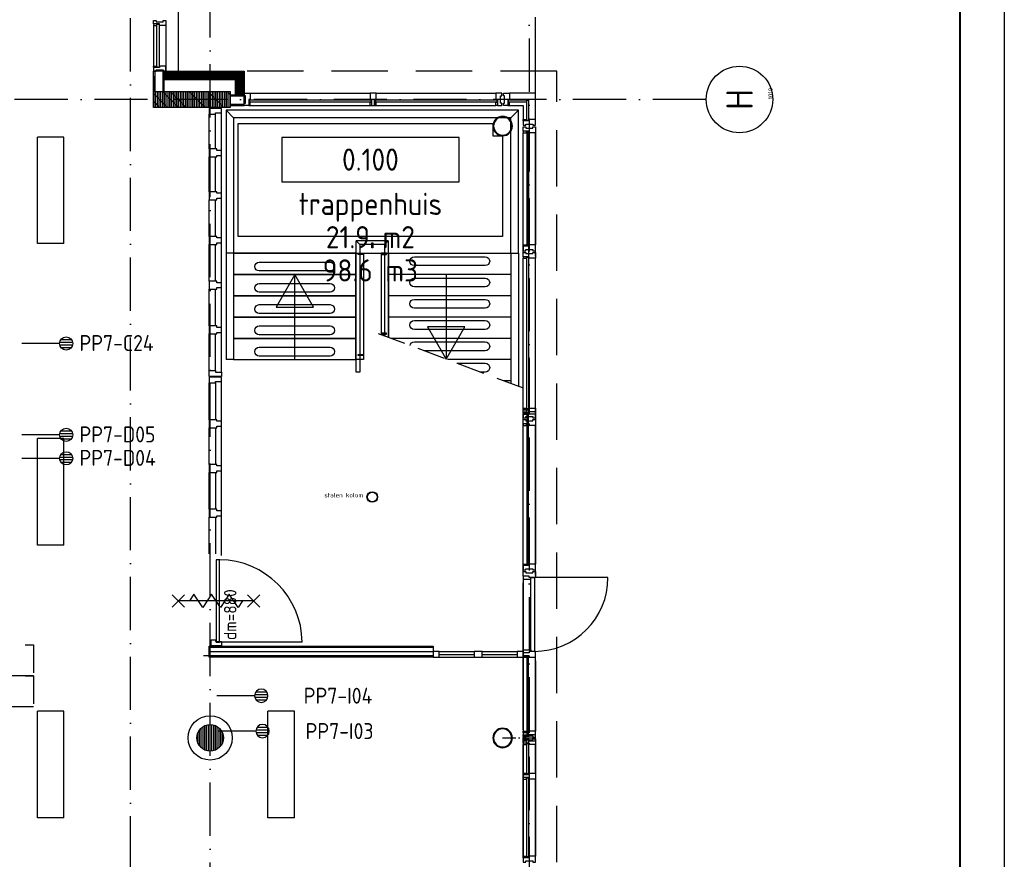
# Model space of a CAD drawing. Header units: millimetres. Extents: x 90707 to 450385, y -1262 to 949019.
# Tile 55 of 60: x 229597 to 240707, y 49239 to 58708. Entities that reach past the tile are written whole.
import ezdxf
from ezdxf.enums import TextEntityAlignment as Align

# ---------------------------------------------------------------- set-up
doc = ezdxf.new("R2010")
doc.units = ezdxf.units.MM
doc.header["$LTSCALE"] = 100
for name, pattern in [('DASHDOT', [9, 6, -1.5, 0, -1.5]), ('HIDDEN', [9.525, 6.35, -3.175]), ('HIDDEN2', [4.7625, 3.175, -1.5875])]:
    doc.linetypes.add(name, pattern=pattern)
doc.layers.get('0').update_dxf_attribs({"linetype": 'CONTINUOUS'})
for name, color, linetype in [('AL$1----_ALGEMEEN', 7, 'CONTINUOUS'), ('AL$1----_MAATVOERING', 7, 'CONTINUOUS'), ('AL$2A---_STEMPEL', 7, 'CONTINUOUS'), ('AL$7----_STRAMIEN', 1, 'DASHDOT'), ('AL$8----_HULPLIJNEN', 2, 'CONTINUOUS'), ('AL21----_BUITENWAND', 4, 'CONTINUOUS'), ('AL22----_BINNENWAND', 7, 'CONTINUOUS'), ('AL24----_TRAPPEN', 7, 'CONTINUOUS'), ('AL28----_KONSTRUKTIE', 3, 'CONTINUOUS'), ('AL29----_BOVENBOUW', 7, 'CONTINUOUS'), ('AL31----_BUITENKOZ', 7, 'CONTINUOUS'), ('AL31----_DRAAIRICHTING', 1, 'CONTINUOUS'), ('AL32----_BINNENKOZ', 7, 'CONTINUOUS'), ('AL32----_DAGMAAT', 1, 'CONTINUOUS'), ('AL65----_BEVEILIGING', 7, 'CONTINUOUS'), ('ALL-----_REFLIJNEN', 8, 'CONTINUOUS'), ('ALN-----_BLOCKNAAM', 2, 'CONTINUOUS'), ('ALXA1---_RASTER50', 12, 'CONTINUOUS'), ('ALXA3---_VOLZWART', 14, 'CONTINUOUS'), ('ALXAB---_PREFABBETON', 1, 'CONTINUOUS'), ('ALXOU---_GLAS', 7, 'CONTINUOUS'), ('ARMATUUR', 8, 'CONTINUOUS'), ('EB6441--_ATTRIB', 2, 'CONTINUOUS'), ('EL6441--_DATACOM', 3, 'CONTINUOUS'), ('GEBOUWLABEL', 4, 'CONTINUOUS'), ('HEKWERKEN', 1, 'CONTINUOUS'), ('INHOUD', 7, 'CONTINUOUS'), ('LIJN025', 10, 'CONTINUOUS'), ('LIJN050', 90, 'CONTINUOUS'), ('OMSCHRIJVING', 7, 'CONTINUOUS'), ('OPPERVLAK', 7, 'CONTINUOUS'), ('TEKST25', 10, 'CONTINUOUS'), ('TEKST35', 50, 'CONTINUOUS'), ('TEKST50', 90, 'CONTINUOUS'), ('TRAPBEKLEDIG', 7, 'CONTINUOUS'), ('VOLGNUMMER', 7, 'CONTINUOUS')]:
    doc.layers.add(name, color=color, linetype=linetype)
doc.styles.add('1_8', font='ISO', dxfattribs={"height": 1.8})
doc.styles.add('ISO', font='ISO.SHX')
doc.styles.add('NORATT', font='iso.shx')
doc.styles.add('ROMAND', font='romand')
doc.styles.get("Standard").update_dxf_attribs({"font": 'iso.shx'})

# ---------------------------------------------------------------- blocks, each defined once
blk = doc.blocks.new('A0-GE')
at = {"layer": 'LIJN025'}
blk.add_lwpolyline([(1500, 841), (1500, 0), (0, 0), (0, 841)], close=True, dxfattribs=at)
at = {"layer": 'LIJN050', "const_width": 0.2}
blk.add_lwpolyline([(1495, 836), (25, 836), (25, 5), (1495, 5)], close=True, dxfattribs=at)
at = {"layer": 'TEKST25', "style": 'ROMAND', "width": 2.899115}
blk.add_attdef('STATUS', text='', height=2.5, dxfattribs=at).set_placement((1454, 71.5), (1493, 71.5), align=Align.FIT)
at = {"layer": 'TEKST25', "style": 'ISO'}
for tag, p in [('E', (1455.25, 66)), ('NAAM-E', (1466.75, 66)), ('DATUM-E', (1485, 66)), ('D', (1455.25, 61)), ('NAAM-D', (1466.75, 61)), ('DATUM-D', (1485, 61)), ('C', (1455.25, 56)), ('NAAM-C', (1466.75, 56)), ('DATUM-C', (1485, 56)), ('B', (1455.25, 51)), ('NAAM-B', (1466.75, 51)), ('DATUM-B', (1485, 51)), ('A', (1455.25, 46)), ('NAAM-A', (1466.75, 46)), ('DATUM-A', (1485, 46))]:
    blk.add_attdef(tag, text='', height=2.5, dxfattribs=at).set_placement(p, align=Align.CENTER)
for tag, p in [('DATUM', (1332.75, 36.25)), ('SCHAAL', (1368, 36.25)), ('GETEKEND', (1398.25, 36.25)), ('GECONTOL.', (1433, 36.25)), ('FORMAAT', (1463.25, 28.25))]:
    blk.add_attdef(tag, p, '', height=2.5, dxfattribs=at)
at = {"layer": 'TEKST35', "style": 'ISO'}
for tag, p in [('PROJECT', (1334.5, 72.5)), ('PLAATS', (1334.5, 63.5)), ('INSTALLATIE-REGEL1', (1334.5, 52.5)), ('INSTALLATIE-REGEL2', (1334.5, 43.5))]:
    blk.add_attdef(tag, p, '', height=4, dxfattribs=at)
blk.add_attdef('PROJ.NR.', text='', height=4, dxfattribs=at).set_placement((1481, 23), align=Align.CENTER)
at = {"layer": 'TEKST50', "style": 'ISO'}
blk.add_attdef('FILE-NAAM', text='', height=5, dxfattribs=at).set_placement((1473.5, 7.5), align=Align.CENTER)
blk = doc.blocks.new('ES4X2')
for p, q in [((-0.45, 1.4), (-0.45, 2.6)), ((-0.15, 1.27), (-0.15, 2.73)), ((0.15, 1.27), (0.15, 2.73)), ((0.45, 1.4), (0.45, 2.6)), ((0, 1.25), (0, -3))]:
    blk.add_line(p, q)
blk.add_circle((0, 2), 0.75)
at = {"style": '1_8', "flags": 8}
for tag, p in [('NUMMER', (1.25, 3.5)), ('CODE', (-1.25, 3.5))]:
    blk.add_attdef(tag, text='', height=1.8, rotation=90, dxfattribs=at).set_placement(p, align=Align.MIDDLE_LEFT)
blk.add_attdef('M_CODE', text='', height=1.8, dxfattribs=at).set_placement((0, 0), align=Align.MIDDLE_CENTER)
blk = doc.blocks.new('1010')
at = {"layer": 'AL$7----_STRAMIEN', "color": 7, "linetype": 'Continuous'}
blk.add_circle((0, 750), 750, dxfattribs=at)
at = {"layer": 'AL$7----_STRAMIEN', "color": 3, "linetype": 'Continuous'}
blk.add_attdef('STR-NAAM', text='', height=600, rotation=360, dxfattribs=at).set_placement((0, 750), align=Align.MIDDLE)
at = {"layer": 'ALN-----_BLOCKNAAM', "linetype": 'Continuous'}
blk.add_text('1010', height=100, dxfattribs=at).set_placement((0, 0))
blk = doc.blocks.new('GEBOUWLABEL')
at = {"layer": 'VOLGNUMMER'}
blk.add_lwpolyline([(-4, -1), (4, -1), (4, 1), (-4, 1)], close=True, dxfattribs=at)
at = {"color": 0, "linetype": 'ByBlock', "flags": 1}
for tag, p in [('OPPERVLAKTESOORT', (0.5, 8)), ('TERREIN', (0.5, 6.5)), ('GEBOUW', (0.5, 5)), ('GEBRUIKSFUNCTIE', (0.5, 3.5)), ('BOUWLAAG', (0.5, 2)), ('HOOGTE', (0, -6.5)), ('RUIMTEFUNCTIE', (0, -8))]:
    blk.add_attdef(tag, text='', height=1, dxfattribs=at).set_placement(p, align=Align.MIDDLE_CENTER)
at = {"layer": 'INHOUD', "color": 0, "linetype": 'ByBlock'}
blk.add_attdef('INHOUD', text='', height=1, dxfattribs=at).set_placement((0, -5), align=Align.MIDDLE_CENTER)
at = {"layer": 'OMSCHRIJVING', "color": 0, "linetype": 'ByBlock'}
blk.add_attdef('OMSCHRIJVING', text='', height=1, dxfattribs=at).set_placement((0, -2), align=Align.MIDDLE_CENTER)
at = {"layer": 'OPPERVLAK', "color": 0, "linetype": 'ByBlock'}
blk.add_attdef('OPPERVLAK', text='', height=1, dxfattribs=at).set_placement((0, -3.5), align=Align.MIDDLE_CENTER)
at = {"layer": 'VOLGNUMMER', "color": 0, "linetype": 'ByBlock'}
blk.add_attdef('VOLGNUMMER', text='', height=1, dxfattribs=at).set_placement((0, 0), align=Align.MIDDLE_CENTER)
blk = doc.blocks.new('BU11467H01')
at = {"linetype": 'Continuous'}
blk.add_lwpolyline([(0, 114), (67, 114), (67, 67), (50, 67), (50, 0), (0, 0)], close=True, dxfattribs=at)
blk = doc.blocks.new('A$Cca306792')
at = {"layer": 'ALXA1---_RASTER50'}
h = blk.add_hatch(dxfattribs=at)
h.set_pattern_fill('RASTER50', color=8, scale=100, angle=90, style=0)
h.set_pattern_definition([(90, (-91089.531, 1203.591), (-20, 1e-15), [])])
h.paths.add_polyline_path([(139988, 59160), (140853, 59160), (140853, 58980), (139988, 58980)])
at = {"layer": 'ALXAB---_PREFABBETON'}
h = blk.add_hatch(dxfattribs=at)
h.set_pattern_fill('PREFBET', color=8, angle=90, style=0)
h.set_pattern_definition([(135, (-91089.53, 1203.59), (-106.06602, -106.06602), [])])
h.paths.add_polyline_path([(139988, 59160), (140853, 59160), (140853, 58980), (139988, 58980)])
at = {"layer": 'AL$1----_ALGEMEEN', "color": 8}
for p, q in [((140892, 58864), (140807, 58949)), ((143928, 58660), (143928, 57523))]:
    blk.add_line(p, q, dxfattribs=at)
blk.add_lwpolyline([(140944, 58800), (143819, 58800), (143819, 58660), (143928, 58660), (143928, 57523), (140944, 57523), (140944, 58800)], close=True, dxfattribs=at)
for points in [[(142263, 57096), (142272, 57096)], [(142263, 57096), (142272, 57096)], [(142263, 56856), (142272, 56856)], [(142263, 56856), (142272, 56856)], [(142263, 56616), (142272, 56616)], [(142263, 56616), (142272, 56616)]]:
    blk.add_lwpolyline(points, dxfattribs=at)
at = {"layer": 'AL$1----_ALGEMEEN', "color": 8, "linetype": 'HIDDEN2'}
for points in [[(136634, 52571), (136634, 52921), (138634, 52921), (138634, 52571)], [(136634, 52221), (136634, 52571), (138634, 52571), (138634, 52221)]]:
    blk.add_lwpolyline(points, close=True, dxfattribs=at)
at = {"layer": 'AL$1----_MAATVOERING', "color": 8}
for p, q in [((141013, 59120), (140853, 59120)), ((141027, 59110), (140853, 59110))]:
    blk.add_line(p, q, dxfattribs=at)
at = {"layer": 'AL$2A---_STEMPEL', "color": 8}
blk.add_line((140108, 59160), (140108, 59390), dxfattribs=at)
blk.add_lwpolyline([(139988, 59160), (139988, 59390), (140003, 59390), (140003, 59160)], close=True, dxfattribs=at)
at = {"layer": 'AL$7----_STRAMIEN', "color": 1}
blk.add_line((144228, 78659), (144228, 39965), dxfattribs=at)
for points in [[(139728, 41385), (139728, 78659)], [(140628, 39965), (140628, 78659)], [(146222, 59070), (2867, 59070)]]:
    blk.add_lwpolyline(points, dxfattribs=at)
at = {"layer": 'AL$8----_HULPLIJNEN', "color": 8}
blk.add_line((144298, 59140), (144298, 60000), dxfattribs=at)
at = {"layer": 'AL$8----_HULPLIJNEN', "color": 8, "linetype": 'DASHDOT', "ltscale": 0.25}
blk.add_line((143928, 51870), (144296, 51870), dxfattribs=at)
at = {"layer": 'AL21----_BUITENWAND', "color": 8}
for p, q in [((140268, 77010), (140268, 59390)), ((140268, 77010), (140268, 59390)), ((140127, 59390), (141013, 59390)), ((140127, 59290), (140127, 59390)), ((141013, 59390), (141013, 59140)), ((140913, 59290), (140127, 59290))]:
    blk.add_line(p, q, dxfattribs=at)
at = {"layer": 'AL21----_BUITENWAND', "color": 8, "linetype": 'HIDDEN'}
for p, q in [((144538, 59390), (141013, 59390)), ((144538, 50470), (144538, 59390))]:
    blk.add_line(p, q, dxfattribs=at)
at = {"layer": 'AL21----_BUITENWAND', "color": 8}
blk.add_lwpolyline([(140108, 59390), (141013, 59390), (141013, 59120), (140913, 59120), (140913, 59290), (140108, 59290)], close=True, dxfattribs=at)
at = {"layer": 'AL22----_BINNENWAND', "color": 8}
blk.add_lwpolyline([(143145, 52779), (140618, 52779), (140618, 52904), (143145, 52904)], close=True, dxfattribs=at)
at = {"layer": 'AL22----_BINNENWAND', "color": 8, "linetype": 'Continuous'}
for points in [[(143145, 52889), (140618, 52889)], [(143145, 52794), (140618, 52794)]]:
    blk.add_lwpolyline(points, dxfattribs=at)
at = {"layer": 'AL24----_TRAPPEN', "color": 8}
for p, q in [((140892, 58864), (140807, 58949)), ((144107, 58949), (144022, 58864)), ((140892, 57336), (140807, 57336)), ((142357, 57336), (142357, 56136)), ((142557, 57336), (142557, 56417)), ((142557, 57336), (142557, 56417)), ((142642, 57336), (142642, 56384)), ((142642, 57336), (142642, 56384)), ((144022, 57336), (144107, 57336)), ((144022, 57336), (144022, 55866)), ((144107, 57336), (144107, 55834)), ((144022, 57096), (142642, 57096)), ((144022, 56856), (142642, 56856)), ((144022, 56616), (142642, 56616)), ((144022, 56376), (142666, 56376)), ((140892, 56136), (140807, 56136)), ((144022, 56136), (143305, 56136)), ((144022, 55896), (143943, 55896))]:
    blk.add_line(p, q, dxfattribs=at)
for points in [[(144107, 57336), (144107, 58949), (140807, 58949), (140807, 56136)], [(143923, 57523), (142531, 57523)], [(141582, 56136), (141582, 57095)], [(143291, 57096), (143291, 56141)], [(142263, 56136), (142272, 56136)], [(142357, 56136), (142272, 56136)]]:
    blk.add_lwpolyline(points, dxfattribs=at)
for points in [[(144022, 58864), (140892, 58864), (140892, 57336), (144022, 57336)], [(140892, 57096), (142272, 57096), (142272, 57336), (140892, 57336)], [(140892, 56856), (142272, 56856), (142272, 57096), (140892, 57096)], [(141582, 57095), (141371, 56729), (141794, 56729)], [(140892, 56616), (142272, 56616), (142272, 56856), (140892, 56856)], [(140892, 56376), (142272, 56376), (142272, 56616), (140892, 56616)], [(143291, 56141), (143503, 56507), (143080, 56507)], [(140892, 56136), (142272, 56136), (142272, 56376), (140892, 56376)]]:
    blk.add_lwpolyline(points, close=True, dxfattribs=at)
at = {"layer": 'AL28----_KONSTRUKTIE', "color": 8, "linetype": 'Continuous'}
for p, q in [((139988, 59160), (140853, 59160)), ((139988, 58980), (139988, 59160)), ((140853, 58980), (139988, 58980))]:
    blk.add_line(p, q, dxfattribs=at)
blk.add_lwpolyline([(139988, 59160), (140853, 59160), (140853, 58980), (139988, 58980)], close=True, dxfattribs=at)
at = {"layer": 'AL28----_KONSTRUKTIE', "color": 8}
for points in [[(144038, 58770, 1), (143819, 58770, 1)], [(144030, 58770, 1), (143827, 58770, 1)]]:
    blk.add_lwpolyline(points, format="xyb", close=True, dxfattribs=at)
for radius in [60, 55]:
    blk.add_circle((142457, 54587), radius, dxfattribs=at)
for radius, start, end in [(110, 0, 180), (102, 0, 180), (110, 180, 0), (102, 180, 0)]:
    blk.add_arc((143928, 51870), radius, start, end, dxfattribs=at)
at = {"layer": 'AL29----_BOVENBOUW', "color": 8, "linetype": 'HIDDEN2'}
blk.add_line((144162, 55813), (142518, 56432), dxfattribs=at)
at = {"layer": 'AL31----_BUITENKOZ', "color": 8, "linetype": 'Continuous'}
for p, q in [((139988, 59922), (139988, 59961)), ((139988, 59961), (139994, 59961)), ((140055, 59922), (139988, 59922)), ((139993, 59917), (139988, 59917)), ((139988, 59917), (139988, 59905)), ((139988, 59905), (140025, 59905)), ((140025, 59922), (139993, 59922)), ((139993, 59922), (139993, 59917)), ((139994, 59961), (140008, 59961)), ((140008, 59961), (140008, 59961)), ((140008, 59961), (140018, 59961)), ((140018, 59961), (140018, 59947)), ((140018, 59947), (140098, 59947)), ((140025, 59905), (140025, 59922)), ((140055, 59905), (140055, 59922)), ((140108, 59905), (140055, 59905)), ((140098, 59947), (140098, 59961)), ((140098, 59961), (140107, 59961)), ((140107, 59961), (140107, 59961)), ((140107, 59961), (140121, 59961)), ((140116, 59905), (140108, 59905)), ((140120, 59905), (140116, 59905)), ((140127, 59905), (140120, 59905)), ((140121, 59961), (140127, 59961)), ((140127, 59961), (140127, 59942)), ((140127, 59942), (140127, 59905)), ((143937, 59134), (143937, 59140)), ((143937, 59140), (143956, 59140)), ((143937, 59120), (143937, 59134)), ((143937, 59110), (143937, 59120)), ((143937, 59120), (143937, 59120)), ((143951, 59110), (143937, 59110)), ((143951, 59030), (143951, 59110)), ((143956, 59140), (144004, 59140)), ((144004, 59140), (144004, 59133)), ((144004, 59133), (144004, 59129)), ((144004, 59129), (144004, 59121)), ((144004, 59121), (144004, 59068)), ((143937, 59021), (143937, 59030)), ((143937, 59030), (143951, 59030)), ((143937, 59007), (143937, 59021)), ((143937, 59021), (143937, 59021)), ((143937, 59001), (143937, 59007)), ((143987, 59001), (143937, 59001)), ((144004, 59068), (143987, 59068)), ((143987, 59068), (143987, 59001)), ((144004, 59039), (143987, 59039)), ((143987, 59039), (143987, 59001)), ((143987, 59001), (144004, 59001)), ((144004, 59001), (144004, 59039)), ((144159, 58846), (144197, 58846)), ((144159, 58829), (144159, 58846)), ((144197, 58829), (144159, 58829)), ((144159, 58829), (144159, 58779)), ((144226, 58829), (144159, 58829)), ((144159, 58779), (144165, 58779)), ((144165, 58779), (144179, 58779)), ((144179, 58779), (144179, 58779)), ((144179, 58779), (144189, 58779)), ((144189, 58779), (144189, 58793)), ((144189, 58793), (144269, 58793)), ((144197, 58846), (144197, 58829)), ((144279, 58846), (144226, 58846)), ((144226, 58846), (144226, 58829)), ((144269, 58793), (144269, 58779)), ((144269, 58779), (144278, 58779)), ((144278, 58779), (144278, 58779)), ((144278, 58779), (144292, 58779)), ((144287, 58846), (144279, 58846)), ((144291, 58846), (144287, 58846)), ((144298, 58846), (144291, 58846)), ((144292, 58779), (144298, 58779)), ((144298, 58798), (144298, 58846)), ((144298, 58779), (144298, 58798))]:
    blk.add_line(p, q, dxfattribs=at)
at = {"layer": 'AL31----_BUITENKOZ', "color": 8}
for p, q in [((139988, 59905), (139988, 59390)), ((140127, 59905), (140127, 59390)), ((139988, 59334), (139988, 59160)), ((139988, 59160), (140127, 59160)), ((140853, 59140), (140853, 59001)), ((140853, 59121), (141013, 59121)), ((140853, 59111), (141013, 59111)), ((141013, 59110), (141013, 59140)), ((141013, 59140), (141080, 59140)), ((141013, 59001), (141013, 59140)), ((141027, 59110), (141013, 59110)), ((141027, 59030), (141027, 59110)), ((141080, 59140), (141080, 59068)), ((143919, 59140), (143852, 59140)), ((143852, 59140), (143852, 59068)), ((143905, 59030), (143905, 59110)), ((143905, 59110), (143919, 59110)), ((143919, 59110), (143919, 59140)), ((144298, 59140), (144004, 59140)), ((144298, 58846), (144298, 59140)), ((140853, 59016), (141013, 59016)), ((140853, 59001), (141013, 59001)), ((141013, 59001), (141013, 59030)), ((141013, 59030), (141027, 59030)), ((141063, 59001), (141013, 59001)), ((141080, 59068), (141063, 59068)), ((141063, 59068), (141063, 59039)), ((141080, 59068), (141063, 59068)), ((141063, 59068), (141063, 59001)), ((141063, 59039), (141080, 59039)), ((141063, 59039), (141063, 59001)), ((141080, 59039), (141063, 59039)), ((141063, 59001), (141080, 59001)), ((141067, 59043), (141067, 59064)), ((141067, 59064), (141080, 59064)), ((141080, 59043), (141067, 59043)), ((141080, 59064), (141080, 59068)), ((141080, 59039), (141080, 59043)), ((141080, 59001), (141080, 59039)), ((143852, 59068), (143869, 59068)), ((143852, 59064), (143852, 59068)), ((143852, 59068), (143869, 59068)), ((143865, 59064), (143852, 59064)), ((143852, 59039), (143852, 59043)), ((143852, 59043), (143865, 59043)), ((143852, 59001), (143852, 59039)), ((143852, 59039), (143869, 59039)), ((143869, 59039), (143852, 59039)), ((143869, 59001), (143852, 59001)), ((143865, 59043), (143865, 59064)), ((143869, 59068), (143869, 59001)), ((143869, 59068), (143869, 59039)), ((143869, 59039), (143869, 59001)), ((143869, 59001), (143919, 59001)), ((143919, 59030), (143905, 59030)), ((143919, 59001), (143919, 59030)), ((144004, 59001), (144159, 59001)), ((144159, 59001), (144159, 58846)), ((144159, 58711), (144159, 58761)), ((144159, 58761), (144189, 58761)), ((144197, 58711), (144159, 58711)), ((144159, 58711), (144159, 58694)), ((144226, 58711), (144159, 58711)), ((144159, 57303), (144159, 58694)), ((144159, 58694), (144197, 58694)), ((144189, 58761), (144189, 58747)), ((144189, 58747), (144269, 58747)), ((144197, 58694), (144197, 58711)), ((144226, 58711), (144197, 58711)), ((144197, 58711), (144197, 58694)), ((144197, 58694), (144201, 58694)), ((144201, 58694), (144201, 58707)), ((144201, 58707), (144222, 58707)), ((144222, 58707), (144222, 58694)), ((144222, 58694), (144226, 58694)), ((144226, 58694), (144226, 58711)), ((144226, 58694), (144226, 58711)), ((144298, 58694), (144226, 58694)), ((144269, 58747), (144269, 58761)), ((144269, 58761), (144298, 58761)), ((144298, 58761), (144298, 58694)), ((144159, 55529), (144159, 57253)), ((144159, 55529), (144159, 55546)), ((144159, 55546), (144197, 55546)), ((144226, 55529), (144159, 55529)), ((144159, 55529), (144159, 55479)), ((144197, 55529), (144159, 55529)), ((144159, 55479), (144189, 55479)), ((144159, 55411), (144159, 55461)), ((144159, 55461), (144189, 55461)), ((144189, 55479), (144189, 55493)), ((144189, 55493), (144269, 55493)), ((144189, 55461), (144189, 55447)), ((144189, 55447), (144269, 55447)), ((144197, 55546), (144201, 55546)), ((144197, 55529), (144197, 55546)), ((144197, 55546), (144197, 55529)), ((144226, 55529), (144197, 55529)), ((144201, 55546), (144201, 55533)), ((144201, 55533), (144222, 55533)), ((144222, 55533), (144222, 55546)), ((144222, 55546), (144226, 55546)), ((144226, 55546), (144226, 55529)), ((144298, 55546), (144226, 55546)), ((144226, 55546), (144226, 55529)), ((144269, 55493), (144269, 55479)), ((144269, 55479), (144298, 55479)), ((144269, 55447), (144269, 55461)), ((144269, 55461), (144298, 55461)), ((144298, 55479), (144298, 55546)), ((144298, 55461), (144298, 55394)), ((144226, 55411), (144159, 55411)), ((144197, 55411), (144159, 55411)), ((144159, 55411), (144159, 55394)), ((144159, 53703), (144159, 55394)), ((144159, 55394), (144197, 55394)), ((144226, 55411), (144197, 55411)), ((144197, 55411), (144197, 55394)), ((144197, 55394), (144197, 55411)), ((144197, 55394), (144201, 55394)), ((144201, 55394), (144201, 55407)), ((144201, 55407), (144222, 55407)), ((144222, 55407), (144222, 55394)), ((144222, 55394), (144226, 55394)), ((144226, 55394), (144226, 55411)), ((144226, 55394), (144226, 55411)), ((144298, 55394), (144226, 55394)), ((144159, 51963), (144159, 53619)), ((144159, 51929), (144159, 51946)), ((144159, 51946), (144197, 51946)), ((144226, 51929), (144159, 51929)), ((144159, 51929), (144159, 51879)), ((144197, 51929), (144159, 51929)), ((144189, 51879), (144189, 51893)), ((144189, 51893), (144269, 51893)), ((144197, 51946), (144201, 51946)), ((144197, 51929), (144197, 51946)), ((144197, 51946), (144197, 51929)), ((144226, 51929), (144197, 51929)), ((144201, 51946), (144201, 51933)), ((144201, 51933), (144222, 51933)), ((144222, 51933), (144222, 51946)), ((144222, 51946), (144226, 51946)), ((144226, 51946), (144226, 51929)), ((144298, 51946), (144226, 51946)), ((144226, 51946), (144226, 51929)), ((144269, 51893), (144269, 51879)), ((144298, 51879), (144298, 51946)), ((144159, 51879), (144189, 51879)), ((144159, 51811), (144159, 51861)), ((144159, 51861), (144189, 51861)), ((144226, 51811), (144159, 51811)), ((144197, 51811), (144159, 51811)), ((144159, 51811), (144159, 51794)), ((144159, 51794), (144197, 51794)), ((144159, 51473), (144159, 51794)), ((144189, 51861), (144189, 51847)), ((144189, 51847), (144269, 51847)), ((144226, 51811), (144197, 51811)), ((144197, 51811), (144197, 51794)), ((144197, 51794), (144197, 51811)), ((144197, 51794), (144201, 51794)), ((144201, 51794), (144201, 51807)), ((144201, 51807), (144222, 51807)), ((144222, 51807), (144222, 51794)), ((144222, 51794), (144226, 51794)), ((144226, 51794), (144226, 51811)), ((144226, 51794), (144226, 51811)), ((144298, 51794), (144226, 51794)), ((144269, 51879), (144298, 51879)), ((144269, 51847), (144269, 51861)), ((144269, 51861), (144298, 51861)), ((144298, 51861), (144298, 51794)), ((144159, 51456), (144159, 51473)), ((144159, 51473), (144197, 51473)), ((144159, 51423), (144159, 51456)), ((144159, 51456), (144226, 51456)), ((144197, 51456), (144159, 51456)), ((144197, 51473), (144201, 51473)), ((144197, 51456), (144197, 51473)), ((144197, 51473), (144197, 51456)), ((144226, 51456), (144197, 51456)), ((144201, 51473), (144201, 51460)), ((144201, 51460), (144222, 51460)), ((144222, 51460), (144222, 51473)), ((144222, 51473), (144226, 51473)), ((144226, 51473), (144226, 51456)), ((144226, 51456), (144226, 51473)), ((144226, 51473), (144298, 51473)), ((144298, 51473), (144298, 51406)), ((144226, 51423), (144159, 51423)), ((144159, 50519), (144159, 51423)), ((144197, 51423), (144159, 51423)), ((144159, 51423), (144159, 51406)), ((144159, 51406), (144197, 51406)), ((144226, 51423), (144197, 51423)), ((144197, 51423), (144197, 51406)), ((144197, 51406), (144197, 51423)), ((144197, 51406), (144201, 51406)), ((144201, 51406), (144201, 51419)), ((144201, 51419), (144222, 51419)), ((144222, 51419), (144222, 51406)), ((144222, 51406), (144226, 51406)), ((144226, 51406), (144226, 51423)), ((144226, 51406), (144226, 51423)), ((144298, 51406), (144226, 51406)), ((144159, 50519), (144159, 50536)), ((144159, 50536), (144197, 50536)), ((144226, 50519), (144159, 50519)), ((144159, 50519), (144159, 50469)), ((144197, 50519), (144159, 50519)), ((144197, 50536), (144201, 50536)), ((144197, 50519), (144197, 50536)), ((144197, 50536), (144197, 50519)), ((144226, 50519), (144197, 50519)), ((144201, 50536), (144201, 50523)), ((144201, 50523), (144222, 50523)), ((144222, 50523), (144222, 50536)), ((144222, 50536), (144226, 50536)), ((144226, 50536), (144226, 50519)), ((144298, 50536), (144226, 50536)), ((144226, 50536), (144226, 50519)), ((144298, 50469), (144298, 50536))]:
    blk.add_line(p, q, dxfattribs=at)
at = {"layer": 'AL31----_BUITENKOZ', "color": 8, "linetype": 'Continuous'}
for points in [[(139988, 59922), (139988, 59961), (139994, 59961), (140008, 59961), (140008, 59961), (140018, 59961), (140018, 59947), (140098, 59947), (140098, 59961), (140107, 59961), (140107, 59961), (140121, 59961), (140127, 59961), (140127, 59942), (140127, 59905), (140120, 59905), (140116, 59905), (140108, 59905), (140055, 59905), (140055, 59922)], [(140025, 59922), (139993, 59922), (139993, 59917), (139988, 59917), (139988, 59905), (140025, 59905)], [(140025, 59429), (139993, 59429), (139993, 59434), (139988, 59434), (139988, 59446), (140025, 59446)], [(139988, 59429), (139988, 59390), (139994, 59390), (140008, 59390), (140008, 59390), (140018, 59390), (140018, 59404), (140098, 59404), (140098, 59390), (140107, 59390), (140107, 59390), (140121, 59390), (140127, 59390), (140127, 59409), (140127, 59446), (140120, 59446), (140116, 59446), (140108, 59446), (140055, 59446), (140055, 59429)], [(140735, 53880), (140694, 53880), (140694, 52950), (140735, 52950)]]:
    blk.add_lwpolyline(points, close=True, dxfattribs=at)
at = {"layer": 'AL31----_BUITENKOZ', "color": 8}
for points in [[(139988, 59905), (139988, 59446)], [(140127, 59905), (140127, 59446)], [(140127, 59390), (140127, 59390), (139988, 59390)], [(140003, 59390), (140003, 59160), (140098, 59160), (140098, 59390)], [(141080, 59140), (142433, 59140)], [(142500, 59140), (143852, 59140)], [(141063, 59001), (142450, 59001)], [(142500, 59001), (143852, 59001)], [(144159, 57431), (144159, 58694)], [(144298, 57303), (144298, 58694)], [(144298, 58694), (144298, 57431)], [(144159, 55588), (144159, 57279)], [(144298, 55588), (144298, 57279)], [(144298, 55546), (144298, 57236)], [(144159, 53831), (144159, 55521)], [(144298, 55521), (144298, 53831)], [(144298, 53703), (144298, 55394)], [(144159, 53662), (144159, 51903)], [(144298, 51903), (144298, 52779)], [(144298, 52739), (144298, 51946)], [(144159, 51836), (144159, 50537)], [(144298, 51836), (144298, 50537)], [(144298, 51473), (144298, 51794)], [(144298, 50536), (144298, 51406)]]:
    blk.add_lwpolyline(points, dxfattribs=at)
for points in [[(142433, 59140), (142433, 59068), (142450, 59068), (142450, 59001), (142483, 59001), (142483, 59068), (142500, 59068), (142500, 59140)], [(142433, 59039), (142433, 59043), (142446, 59043), (142446, 59064), (142433, 59064), (142433, 59068), (142450, 59068), (142450, 59039)], [(142450, 59039), (142450, 59001), (142433, 59001), (142433, 59039)], [(142500, 59039), (142500, 59043), (142487, 59043), (142487, 59064), (142500, 59064), (142500, 59068), (142483, 59068), (142483, 59039)], [(142483, 59039), (142483, 59001), (142500, 59001), (142500, 59039)], [(144226, 57431), (144226, 57414), (144159, 57414), (144159, 57364), (144189, 57364), (144189, 57378), (144269, 57378), (144269, 57364), (144298, 57364), (144298, 57431)], [(144197, 57414), (144159, 57414), (144159, 57431), (144197, 57431)], [(144226, 57279), (144226, 57296), (144159, 57296), (144159, 57346), (144189, 57346), (144189, 57332), (144269, 57332), (144269, 57346), (144298, 57346), (144298, 57279)], [(144197, 57431), (144201, 57431), (144201, 57418), (144222, 57418), (144222, 57431), (144226, 57431), (144226, 57414), (144197, 57414)], [(144197, 57296), (144159, 57296), (144159, 57279), (144197, 57279)], [(144197, 57279), (144201, 57279), (144201, 57292), (144222, 57292), (144222, 57279), (144226, 57279), (144226, 57296), (144197, 57296)], [(144197, 55571), (144159, 55571), (144159, 55588), (144197, 55588)], [(144298, 55521), (144226, 55521), (144226, 55538), (144159, 55538), (144159, 55571), (144226, 55571), (144226, 55588), (144298, 55588)], [(144197, 55588), (144201, 55588), (144201, 55575), (144222, 55575), (144222, 55588), (144226, 55588), (144226, 55571), (144197, 55571)], [(144197, 55538), (144159, 55538), (144159, 55521), (144197, 55521)], [(144197, 55521), (144201, 55521), (144201, 55534), (144222, 55534), (144222, 55521), (144226, 55521), (144226, 55538), (144197, 55538)], [(144226, 53831), (144226, 53814), (144159, 53814), (144159, 53764), (144189, 53764), (144189, 53778), (144269, 53778), (144269, 53764), (144298, 53764), (144298, 53831)], [(144197, 53814), (144159, 53814), (144159, 53831), (144197, 53831)], [(144197, 53831), (144201, 53831), (144201, 53818), (144222, 53818), (144222, 53831), (144226, 53831), (144226, 53814), (144197, 53814)], [(144226, 53679), (144226, 53696), (144159, 53696), (144159, 53746), (144189, 53746), (144189, 53732), (144269, 53732), (144269, 53746), (144298, 53746), (144298, 53679)], [(144159, 53696), (144159, 53662), (144247, 53662), (144247, 53679), (144226, 53679), (144226, 53696)], [(144247, 53679), (144287, 53679), (144287, 52846), (144247, 52846)], [(144159, 52829), (144159, 52863), (144247, 52863), (144247, 52846), (144226, 52846), (144226, 52829)], [(144298, 52846), (144226, 52846), (144226, 52829), (144159, 52829), (144159, 52796), (144226, 52796), (144226, 52779), (144298, 52779)], [(144197, 52796), (144159, 52796), (144159, 52779), (144197, 52779)], [(144197, 52779), (144201, 52779), (144201, 52792), (144222, 52792), (144222, 52779), (144226, 52779), (144226, 52796), (144197, 52796)], [(144226, 50537), (144226, 50520), (144159, 50520), (144159, 50470), (144189, 50470), (144189, 50484), (144269, 50484), (144269, 50470), (144298, 50470), (144298, 50537)], [(144197, 50520), (144159, 50520), (144159, 50537), (144197, 50537)], [(144197, 50537), (144201, 50537), (144201, 50524), (144222, 50524), (144222, 50537), (144226, 50537), (144226, 50520), (144197, 50520)], [(144197, 50536), (144201, 50536), (144201, 50523), (144222, 50523), (144222, 50536), (144226, 50536), (144226, 50519), (144197, 50519)]]:
    blk.add_lwpolyline(points, close=True, dxfattribs=at)
at = {"layer": 'AL31----_DRAAIRICHTING', "color": 8}
for p, q in [((141665, 52950), (140735, 52950)), ((140568, 51732), (140568, 52007)), ((140588, 51725), (140588, 52014)), ((140608, 51721), (140608, 52018)), ((140628, 51720), (140628, 52020)), ((140648, 51721), (140648, 52018)), ((140668, 51725), (140668, 52014)), ((140688, 51732), (140688, 52007)), ((140488, 51816), (140488, 51923)), ((140508, 51780), (140508, 51960)), ((140528, 51758), (140528, 51981)), ((140548, 51743), (140548, 51996)), ((140708, 51743), (140708, 51996)), ((140728, 51758), (140728, 51981)), ((140748, 51780), (140748, 51960)), ((140768, 51816), (140768, 51923)), ((144159, 51886), (144159, 51903)), ((144159, 51903), (144197, 51903)), ((144197, 51903), (144201, 51903)), ((144197, 51886), (144197, 51903)), ((144197, 51903), (144197, 51886)), ((144201, 51903), (144201, 51890)), ((144201, 51890), (144222, 51890)), ((144222, 51890), (144222, 51903)), ((144222, 51903), (144226, 51903)), ((144226, 51903), (144226, 51886)), ((144298, 51903), (144226, 51903)), ((144226, 51903), (144226, 51886)), ((144298, 51836), (144298, 51903)), ((144197, 51886), (144159, 51886)), ((144226, 51886), (144159, 51886)), ((144159, 51886), (144159, 51853)), ((144159, 51853), (144226, 51853)), ((144197, 51853), (144159, 51853)), ((144159, 51853), (144159, 51836)), ((144159, 51836), (144197, 51836)), ((144226, 51886), (144197, 51886)), ((144226, 51853), (144197, 51853)), ((144197, 51853), (144197, 51836)), ((144197, 51836), (144197, 51853)), ((144197, 51836), (144201, 51836)), ((144201, 51460), (144201, 51849)), ((144201, 51849), (144222, 51849)), ((144201, 51836), (144201, 51849)), ((144201, 51849), (144222, 51849)), ((144222, 51849), (144222, 51460)), ((144222, 51849), (144222, 51836)), ((144222, 51836), (144226, 51836)), ((144226, 51853), (144226, 51836)), ((144226, 51836), (144226, 51853)), ((144226, 51836), (144298, 51836)), ((144159, 51456), (144159, 51473)), ((144159, 51473), (144197, 51473)), ((144159, 51423), (144159, 51456)), ((144159, 51456), (144226, 51456)), ((144197, 51456), (144159, 51456)), ((144197, 51473), (144201, 51473)), ((144197, 51456), (144197, 51473)), ((144197, 51473), (144197, 51456)), ((144226, 51456), (144197, 51456)), ((144201, 51473), (144201, 51460)), ((144201, 51460), (144222, 51460)), ((144222, 51460), (144201, 51460)), ((144222, 51460), (144222, 51473)), ((144222, 51473), (144226, 51473)), ((144226, 51456), (144226, 51473)), ((144226, 51473), (144298, 51473)), ((144226, 51473), (144226, 51456)), ((144298, 51473), (144298, 51406)), ((144197, 51423), (144159, 51423)), ((144159, 51423), (144159, 51406)), ((144226, 51423), (144159, 51423)), ((144159, 51406), (144197, 51406)), ((144197, 51406), (144197, 51423)), ((144226, 51423), (144197, 51423)), ((144197, 51423), (144197, 51406)), ((144197, 51406), (144201, 51406)), ((144201, 51406), (144201, 51419)), ((144201, 51419), (144222, 51419)), ((144222, 51419), (144222, 51406)), ((144222, 51406), (144226, 51406)), ((144226, 51406), (144226, 51423)), ((144226, 51406), (144226, 51423)), ((144298, 51406), (144226, 51406))]:
    blk.add_line(p, q, dxfattribs=at)
blk.add_lwpolyline([(144287, 52846, 0.413528), (145117, 53679), (144287, 53679)], format="xyb", close=True, dxfattribs=at)
for radius in [250, 150]:
    blk.add_circle((140628, 51870), radius, dxfattribs=at)
for centre, radius, start, end in [((140727, 52941), 939, 0.538, 89.462), ((143928, 51870), 110, 0, 180), ((143928, 51870), 102, 0, 180), ((143928, 51870), 110, 180, 0), ((143928, 51870), 102, 180, 0)]:
    blk.add_arc(centre, radius, start, end, dxfattribs=at)
at = {"layer": 'AL32----_BINNENKOZ', "color": 8}
for p, q in [((140616, 58512), (140616, 58903)), ((140688, 58512), (140688, 58903)), ((140755, 58495), (140755, 58920)), ((140616, 58030), (140616, 58422)), ((140688, 58030), (140688, 58422)), ((140755, 58013), (140755, 58439)), ((140616, 57525), (140616, 57940)), ((140688, 57525), (140688, 57940)), ((140755, 57508), (140755, 57957)), ((140755, 57004), (140755, 57452)), ((140616, 57021), (140616, 57435)), ((140688, 57021), (140688, 57435)), ((140616, 56516), (140616, 56931)), ((140688, 56516), (140688, 56931)), ((140755, 56499), (140755, 56948)), ((140755, 55995), (140755, 56443)), ((140616, 56012), (140616, 56426)), ((140688, 56012), (140688, 56426)), ((140755, 55441), (140755, 55890)), ((140616, 55458), (140616, 55873)), ((140688, 55873), (140688, 55458)), ((140616, 54954), (140616, 55368)), ((140688, 55368), (140688, 54954)), ((140755, 54937), (140755, 55385)), ((140616, 54449), (140616, 54864)), ((140688, 54864), (140688, 54449)), ((140755, 54432), (140755, 54881)), ((140688, 54359), (140688, 53945))]:
    blk.add_line(p, q, dxfattribs=at)
at = {"layer": 'AL32----_BINNENKOZ', "color": 8, "linetype": 'Continuous'}
for points in [[(140616, 58970), (140616, 58903), (140688, 58903), (140688, 58920), (140755, 58920), (140755, 58970)], [(140616, 55945), (140616, 56012), (140688, 56012), (140688, 55995), (140755, 55995), (140755, 55945)], [(140616, 55940), (140616, 55873), (140688, 55873), (140688, 55890), (140755, 55890), (140755, 55940)]]:
    blk.add_lwpolyline(points, close=True, dxfattribs=at)
at = {"layer": 'AL32----_BINNENKOZ', "color": 8}
for points in [[(140616, 58512), (140616, 58422), (140704, 58422), (140704, 58439), (140755, 58439), (140755, 58495), (140704, 58495), (140704, 58512)], [(140616, 58030), (140616, 57940), (140704, 57940), (140704, 57957), (140755, 57957), (140755, 58013), (140704, 58013), (140704, 58030)], [(140616, 57525), (140616, 57435), (140704, 57435), (140704, 57452), (140755, 57452), (140755, 57508), (140704, 57508), (140704, 57525)], [(140616, 57021), (140616, 56931), (140704, 56931), (140704, 56948), (140755, 56948), (140755, 57004), (140704, 57004), (140704, 57021)], [(140616, 56516), (140616, 56426), (140704, 56426), (140704, 56443), (140755, 56443), (140755, 56499), (140704, 56499), (140704, 56516)], [(140616, 55458), (140616, 55368), (140704, 55368), (140704, 55385), (140755, 55385), (140755, 55441), (140704, 55441), (140704, 55458)], [(140616, 54954), (140616, 54864), (140704, 54864), (140704, 54881), (140755, 54881), (140755, 54937), (140704, 54937), (140704, 54954)], [(140616, 54449), (140616, 54359), (140704, 54359), (140704, 54376), (140755, 54376), (140755, 54432), (140704, 54432), (140704, 54449)], [(143145, 52779), (143212, 52779), (143212, 52846), (143145, 52846)], [(143607, 52779), (143697, 52779), (143697, 52846), (143607, 52846)], [(144092, 52779), (144159, 52779), (144159, 52846), (144092, 52846)]]:
    blk.add_lwpolyline(points, close=True, dxfattribs=at)
for points in [[(140616, 53945), (140616, 54359)], [(140755, 53928), (140755, 54376)], [(143212, 52846), (143607, 52846)], [(143212, 52812), (143607, 52812)], [(143212, 52779), (143607, 52779)], [(143697, 52846), (144092, 52846)], [(143697, 52812), (144092, 52812)], [(143697, 52779), (144092, 52779)]]:
    blk.add_lwpolyline(points, dxfattribs=at)
at = {"layer": 'AL65----_BEVEILIGING', "color": 8, "linetype": 'Continuous'}
for p, q in [((140339, 53345), (140199, 53485)), ((140339, 53485), (140199, 53345)), ((140444, 53490), (140394, 53415)), ((140544, 53340), (140444, 53490)), ((140644, 53490), (140594, 53415)), ((140744, 53340), (140644, 53490)), ((140844, 53490), (140794, 53415)), ((140944, 53340), (140844, 53490)), ((141189, 53345), (141049, 53485)), ((141189, 53485), (141049, 53345)), ((141119, 53415), (140269, 53415)), ((140594, 53415), (140544, 53340)), ((140794, 53415), (140744, 53340)), ((140994, 53415), (140944, 53340))]:
    blk.add_line(p, q, dxfattribs=at)
at = {"layer": 'ALL-----_REFLIJNEN', "color": 8, "linetype": 'Continuous'}
for p, q in [((140127, 59340), (140963, 59340)), ((140963, 59340), (140963, 59140)), ((142650, 52795), (140553, 52795)), ((143145, 52841), (140618, 52841))]:
    blk.add_line(p, q, dxfattribs=at)
blk.add_lwpolyline([(140108, 59340), (140963, 59340), (140963, 59120)], dxfattribs=at)
at = {"layer": 'ALXA3---_VOLZWART', "color": 8, "const_width": 100}
blk.add_lwpolyline([(140108, 59340), (140963, 59340), (140963, 59120)], dxfattribs=at)
at = {"layer": 'ALXAB---_PREFABBETON', "color": 8}
for p, q in [((140270, 58980), (140090, 59160)), ((140058, 58980), (139988, 59050))]:
    blk.add_line(p, q, dxfattribs=at)
at = {"layer": 'ALXOU---_GLAS', "color": 8}
for p, q in [((140027, 59920), (140053, 59920)), ((143991, 59064), (143991, 59042)), ((144201, 59064), (143991, 59064)), ((143991, 59042), (144201, 59042)), ((144201, 58833), (144201, 59064)), ((144201, 59064), (144222, 59064)), ((144201, 59042), (144201, 59064)), ((144222, 59064), (144222, 58833)), ((144222, 58833), (144201, 58833)), ((144222, 58707), (144222, 57290)), ((144201, 55533), (144201, 57249)), ((144222, 57249), (144222, 55533)), ((144222, 55533), (144201, 55533)), ((144201, 55407), (144222, 55407)), ((144201, 52752), (144201, 51933)), ((144222, 51933), (144222, 52752)), ((144201, 51933), (144222, 51933)), ((144201, 51460), (144201, 51807)), ((144201, 51807), (144222, 51807)), ((144222, 51807), (144222, 51460)), ((144222, 51460), (144201, 51460)), ((144201, 50523), (144201, 51419)), ((144201, 51419), (144222, 51419)), ((144222, 51419), (144222, 50523)), ((144222, 50523), (144201, 50523))]:
    blk.add_line(p, q, dxfattribs=at)
for points in [[(140053, 59431), (140027, 59431), (140027, 59920), (140053, 59920)], [(141067, 59064), (141067, 59043), (142446, 59043), (142446, 59064)], [(142487, 59064), (142487, 59043), (143865, 59043), (143865, 59064)], [(144222, 58707), (144201, 58707), (144201, 57418), (144222, 57418)], [(144222, 55575), (144201, 55575), (144201, 57292), (144222, 57292)], [(144222, 55534), (144201, 55534), (144201, 53818), (144222, 53818)], [(144222, 52792), (144201, 52792), (144201, 51890), (144222, 51890)], [(144222, 50523), (144201, 50523), (144201, 51419), (144222, 51419)]]:
    blk.add_lwpolyline(points, close=True, dxfattribs=at)
at = {"layer": 'ARMATUUR', "color": 8}
for points in [[(138678, 57445), (138678, 58645)], [(138978, 58645), (138678, 58645)], [(138978, 57445), (138978, 58645)], [(138978, 57445), (138678, 57445)], [(138678, 54045), (138678, 55245)], [(138978, 55245), (138678, 55245)], [(138978, 54045), (138978, 55245)], [(138978, 54045), (138678, 54045)], [(138678, 50970), (138678, 52170)], [(138978, 52170), (138678, 52170)], [(138978, 50970), (138978, 52170)], [(141278, 50970), (141278, 52170)], [(141578, 52170), (141278, 52170)], [(141578, 50970), (141578, 52170)], [(138978, 50970), (138678, 50970)], [(141578, 50970), (141278, 50970)]]:
    blk.add_lwpolyline(points, dxfattribs=at)
at = {"layer": 'HEKWERKEN', "color": 8}
for p, q in [((142637, 57475), (142277, 57475)), ((142277, 57475), (142317, 57435)), ((142597, 57435), (142637, 57475)), ((142637, 57475), (142637, 56390)), ((142597, 57435), (142317, 57435)), ((142597, 57435), (142597, 56403))]:
    blk.add_line(p, q, dxfattribs=at)
blk.add_lwpolyline([(142317, 57435), (142317, 55996), (142277, 55996), (142277, 57475)], dxfattribs=at)
for points in [[(142451, 57455), (142463, 57455), (142463, 57395), (142451, 57395)], [(142297, 57323), (142297, 57335), (142357, 57335), (142357, 57323)], [(142617, 57323), (142617, 57335), (142557, 57335), (142557, 57323)], [(142617, 56423), (142617, 56435), (142557, 56435), (142557, 56423)], [(142297, 56183), (142297, 56195), (142357, 56195), (142357, 56183)]]:
    blk.add_lwpolyline(points, close=True, dxfattribs=at)
at = {"layer": 'TRAPBEKLEDIG', "color": 8}
for points in [[(141982, 57136), (141182, 57136, -1), (141182, 57236), (141982, 57236, -1)], [(142932, 57296), (143732, 57296, -1), (143732, 57196), (142932, 57196, -1)], [(142932, 57056), (143732, 57056, -1), (143732, 56956), (142932, 56956, -1)], [(141982, 56896), (141182, 56896, -1), (141182, 56996), (141982, 56996, -1)], [(142932, 56816), (143732, 56816, -1), (143732, 56716), (142932, 56716, -1)], [(141982, 56656), (141182, 56656, -1), (141182, 56756), (141982, 56756, -1)], [(142932, 56576), (143732, 56576, -1), (143732, 56476), (142932, 56476, -1)], [(141982, 56416), (141182, 56416, -1), (141182, 56516), (141982, 56516, -1)], [(141982, 56176), (141182, 56176, -1), (141182, 56276), (141982, 56276, -1)]]:
    blk.add_lwpolyline(points, format="xyb", close=True, dxfattribs=at)
for points in [[(142883, 56294, -0.364756), (142932, 56336)], [(142932, 56336), (143732, 56336, -1), (143732, 56236), (143039, 56236, -1)], [(143411, 56096), (143732, 56096, -1), (143732, 55996), (143677, 55996, -1)]]:
    blk.add_lwpolyline(points, format="xyb", dxfattribs=at)
at = {"layer": 'AL$7----_STRAMIEN', "xscale": 0.5, "yscale": 0.5, "zscale": 0.5, "rotation": 90}
blk.add_blockref('1010', (146976, 59070), dxfattribs=at).add_auto_attribs({'STR-NAAM': 'H'})
at = {"layer": 'AL31----_DRAAIRICHTING', "color": 8, "rotation": 89.99999999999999}
blk.add_blockref('BU11467H01', (140755, 52908), dxfattribs=at)
at = {"layer": 'GEBOUWLABEL', "color": 8, "xscale": 250, "yscale": 250, "zscale": 250}
blk.add_blockref('GEBOUWLABEL', (142436, 58392), dxfattribs=at).add_auto_attribs({'VOLGNUMMER': '0.100', 'OMSCHRIJVING': 'trappenhuis', 'OPPERVLAK': '21.9 m2', 'INHOUD': '98.6 m3'})
at = {"layer": 'AL$1----_ALGEMEEN', "color": 8, "insert": (142353, 54633), "char_height": 50, "width": 1961, "attachment_point": 3}
blk.add_mtext('stalen kolom', dxfattribs=at)
at = {"layer": 'AL32----_DAGMAAT', "color": 8}
blk.add_text('dm=880', height=140, rotation=90, dxfattribs=at).set_placement((140924, 52974))
at = {"layer": 'VOLGNUMMER', "color": 252, "linetype": 'ByBlock'}
for tag, p in [('0.28', (16187, 74214)), ('0.16', (78893, 73105)), ('0.17', (62961, 72994)), ('0.29', (35887, 72529)), ('0.18', (53124, 64542)), ('0.701', (85482, 63517)), ('0.30', (29366, 63128)), ('0.32', (36092, 63166)), ('0.12', (90689, 63024)), ('0.29A', (33165, 62745)), ('0.30', (38191, 61494)), ('0.19', (61479, 61433)), ('0.27', (17657, 61363)), ('0.14', (89762, 60088)), ('0.33', (45869, 59450)), ('0.15', (73454, 57402)), ('0.25', (28058, 57013)), ('0.801', (112714, 57073)), ('0.18A', (61029, 56759)), ('0.26A', (36299, 54851)), ('0.20', (60895, 53506)), ('0.800', (90980, 50804)), ('0.25A', (73288, 48435)), ('0.300', (94483, 48257)), ('0.21', (58702, 48178)), ('0.24', (35041, 47783)), ('0.102', (87631, 47613)), ('0.26', (18559, 46119)), ('0.203', (95795, 46197)), ('0.802', (68387, 42721)), ('0.204', (95497, 42149)), ('0.07B', (66790, 38909)), ('0.702', (95327, 36513))]:
    blk.add_attdef(tag, text='', height=250, dxfattribs=at).set_placement(p, align=Align.MIDDLE_CENTER)
at = {"layer": 'VOLGNUMMER', "color": 8, "linetype": 'ByBlock'}
blk.add_attdef('0.600', text='', height=250, dxfattribs=at).set_placement((96800, 48300), align=Align.MIDDLE_CENTER)

msp = doc.modelspace()

# ---------------------------------------------------------------- block references
at = {"xscale": 100, "yscale": 100, "zscale": 100}
msp.add_blockref('A0-GE', (90707, 191), dxfattribs=at)
at = {"layer": 'EL6441--_DATACOM'}
msp.add_blockref('A$Cca306792', (91118, -1262), dxfattribs=at)
ref = msp.add_blockref('ES4X2', (229921, 55056), dxfattribs=dict(at, xscale=100, yscale=100, zscale=100, rotation=270))
ref.add_attrib('NUMMER', 'PP7-C24', dxfattribs={"layer": 'EB6441--_ATTRIB', "color": 1, "height": 180, "style": 'NORATT', "flags": 8}).set_placement((230271, 55061), align=Align.MIDDLE_LEFT)
ref = msp.add_blockref('ES4X2', (229921, 54026), dxfattribs=dict(at, xscale=100, yscale=100, zscale=100, rotation=270))
ref.add_attrib('NUMMER', 'PP7-D05', dxfattribs={"layer": 'EB6441--_ATTRIB', "color": 1, "height": 180, "style": 'NORATT', "flags": 8}).set_placement((230271, 54031), align=Align.MIDDLE_LEFT)
ref = msp.add_blockref('ES4X2', (229921, 53761), dxfattribs=dict(at, xscale=100, yscale=100, zscale=100, rotation=270))
ref.add_attrib('NUMMER', 'PP7-D04', dxfattribs={"layer": 'EB6441--_ATTRIB', "color": 1, "height": 180, "style": 'NORATT', "flags": 8}).set_placement((230271, 53766), align=Align.MIDDLE_LEFT)
ref = msp.add_blockref('ES4X2', (232123, 51084), dxfattribs=dict(at, xscale=-100, yscale=100, zscale=100, rotation=270))
ref.add_attrib('CODE', 'PP7-I04', dxfattribs={"layer": 'EB6441--_ATTRIB', "color": 1, "height": 180, "style": 'NORATT', "flags": 8}).set_placement((233576, 51084), align=Align.MIDDLE_RIGHT)
ref = msp.add_blockref('ES4X2', (232137, 50685), dxfattribs=dict(at, xscale=-100, yscale=100, zscale=100, rotation=270))
ref.add_attrib('CODE', 'PP7-I03', dxfattribs={"layer": 'EB6441--_ATTRIB', "color": 1, "height": 180, "style": 'NORATT', "flags": 8}).set_placement((233589, 50685), align=Align.MIDDLE_RIGHT)

doc.saveas('drawing.dxf')
